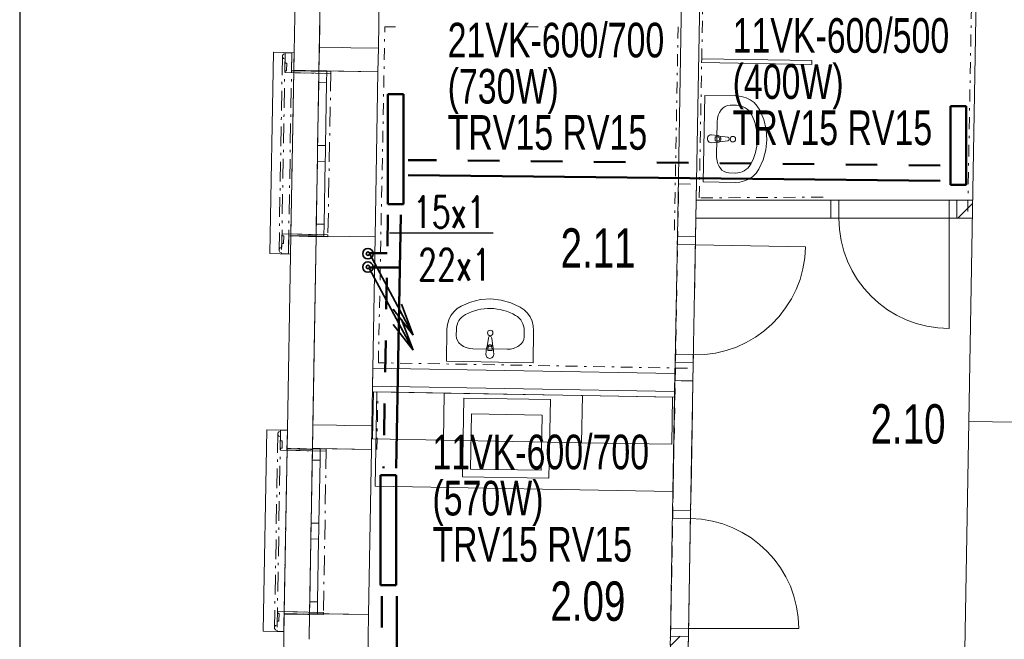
# Model space of a CAD drawing. Header units: millimetres. Extents: x 28262 to 240133, y -152087 to 56534.
# Tile 64 of 107: x 140325 to 146578, y -32393 to -28456. Entities that reach past the tile are written whole.
import ezdxf

# ---------------------------------------------------------------- set-up
doc = ezdxf.new("R2010")
doc.units = ezdxf.units.MM
doc.header["$MEASUREMENT"] = 0
for name, pattern in [('Čerchovaná M', [225, 125, -42.5, 15, -42.5]), ('Čerchovaná S', [175, 75, -42.5, 15, -42.5]), ('Čárkovaná M', [400, 200, -200]), ('Čárkovaná S', [125, 75, -50])]:
    doc.linetypes.add(name, pattern=pattern)
for name, color, linetype, lineweight in [('--písmo', 7, 'Continuous', 25), ('--TOPEN', 6, 'Continuous', 50), ('--TOPEN_POPIS', 7, 'Continuous', 25), ('--TOPEN_PR_OT', 6, 'Continuous', 50), ('--TOPEN_STUP', 5, 'Continuous', 35), ('--TOPEN_VR_OT', 5, 'Čárkovaná M', 50), ('Konstrukce - nosné', 7, 'Continuous', 9), ('Nové_3D prvky fasada nove', 7, 'Continuous', 9), ('Nové_Interiér - nábytek', 9, 'Continuous', 9), ('Nové_Konstrukce - nosné', 7, 'Continuous', 9), ('Nové_Kresby a obrázky', 9, 'Continuous', 9), ('Nové_Otvory – Dveře', 7, 'Continuous', 9), ('Nové_Otvory – Okna', 7, 'Continuous', 9), ('Nové_Výplně – Řezové', 7, 'Continuous', 9), ('Otvory – Dveře', 7, 'Continuous', 9)]:
    doc.layers.add(name, color=color, linetype=linetype, lineweight=lineweight)
doc.layers.add('NonPlottable_0', color=7, linetype='Continuous', lineweight=13, plot=False)
doc.styles.add('styl1', font='arial.ttf', dxfattribs={"width": 0.7, "height": 250})
doc.styles.add('styl5', font='arial.ttf', dxfattribs={"width": 0.7, "height": 220})
doc.styles.add('styl6', font='romans.shx', dxfattribs={"width": 0.7, "height": 200})

msp = doc.modelspace()

# ---------------------------------------------------------------- linework, layer by layer
at = {"layer": '--písmo'}
msp.add_line((140325.3, -15142.8), (140325.3, -44842.8), dxfattribs=at)
at = {"layer": '--TOPEN'}
for p, q in [((142662, -28928.8), (142662, -29628.8)), ((142762, -28928.8), (142662, -28928.8)), ((142762, -29628.8), (142762, -28928.8)), ((146236, -29004.4), (146236, -29504.4)), ((146336, -29004.4), (146236, -29004.4)), ((146336, -29504.4), (146336, -29004.4)), ((146336, -29504.4), (146236, -29504.4)), ((142762, -29628.8), (142662, -29628.8)), ((142616.1, -31349.7), (142616.1, -32049.7)), ((142716.1, -31349.7), (142616.1, -31349.7)), ((142716.1, -32049.7), (142716.1, -31349.7)), ((142716.1, -32049.7), (142616.1, -32049.7)), ((142720.9, -32119.4), (142720.9, -35169.6))]:
    msp.add_line(p, q, dxfattribs=at)
at = {"layer": '--TOPEN_POPIS'}
msp.add_line((143331.8, -29813), (142673.4, -29813), dxfattribs=at)
at = {"layer": '--TOPEN_PR_OT'}
for p, q in [((146171.1, -29478.8), (142791.2, -29444)), ((142744.9, -29695.3), (142716.6, -31304.8)), ((142549, -30029.9), (142739.1, -30029.9))]:
    msp.add_line(p, q, dxfattribs=at)
at = {"layer": '--TOPEN_STUP'}
for p, q in [((142546.3, -29941.7), (142824.8, -30459.7)), ((142546.3, -30038.6), (142824.8, -30556.6)), ((142824.8, -30459.7), (142697.8, -30295.5)), ((142824.8, -30459.7), (142750.4, -30263.8)), ((142824.8, -30556.6), (142750.4, -30360.8)), ((142824.8, -30556.6), (142697.8, -30392.5))]:
    msp.add_line(p, q, dxfattribs=at)
for centre, radius in [((142536.6, -29942.6), 33), ((142536.6, -29942.6), 11), ((142536.6, -30027.4), 33), ((142536.6, -30027.4), 11)]:
    msp.add_circle(centre, radius, dxfattribs=at)
at = {"layer": '--TOPEN_VR_OT'}
for p, q in [((146171.1, -29382.3), (142791.2, -29347.6)), ((142663.8, -29695.3), (142635.5, -31304.8)), ((142546.7, -29939.8), (142659.5, -29939.8)), ((142624, -32117.8), (142624, -35260.4))]:
    msp.add_line(p, q, dxfattribs=at)
at = {"layer": 'Konstrukce - nosné', "linetype": 'Continuous'}
for p, q in [((142272.9, -26061.5), (142228.1, -28630.3)), ((142603.1, -28636.8), (142640.8, -26475.7)), ((146424.5, -26859), (146352.2, -31008.2)), ((142228.1, -28630.3), (142378.1, -28632.9)), ((142378.1, -28632.9), (142428.1, -28633.8)), ((142428.1, -28633.8), (142603.1, -28636.8)), ((142207.2, -29830.1), (142186.3, -31029.9)), ((142207.2, -29830.1), (142257.2, -29831)), ((142257.2, -29831), (142582.2, -29836.6)), ((142561.3, -31036.4), (142582.2, -29836.6)), ((146352.2, -31008.2), (146652.1, -31013.4)), ((142186.3, -31029.9), (142336.3, -31032.5)), ((142336.3, -31032.5), (142386.3, -31033.4)), ((142386.3, -31033.4), (142561.3, -31036.4)), ((142165.4, -32229.7), (142162.5, -32393.1)), ((142486.1, -35345.7), (142540.3, -32236.3))]:
    msp.add_line(p, q, dxfattribs=at)
at = {"layer": 'NonPlottable_0'}
for p, q in [((142113.2, -26045.5), (142065.6, -28777.5)), ((142225.5, -28780.2), (142272.9, -26061.6)), ((144557, -26689.1), (144501.6, -29834.1)), ((144616.6, -29836.1), (144671.9, -26691.1)), ((141993.9, -28683.8), (141993.7, -28694.6)), ((141993.7, -28694.6), (141999.9, -28703.4)), ((142000.4, -28675.1), (141993.9, -28683.8)), ((142010.7, -28672), (142000.4, -28675.1)), ((142010.8, -28665.5), (142010.7, -28672)), ((142053.9, -28666.2), (142010.8, -28665.5)), ((142051.9, -28780.5), (142053.9, -28666.2)), ((141999.9, -28703.4), (142010.1, -28706.9)), ((142010.1, -28706.9), (142009.6, -28731.9)), ((142009.6, -28731.9), (142021, -28732.1)), ((142021, -28732.1), (142020.2, -28779.9)), ((144656.1, -28703.6), (144655.7, -28728.6)), ((144655.7, -28728.6), (145355.6, -28740.9)), ((145356, -28715.9), (144656.1, -28703.6)), ((145355.6, -28740.9), (145356, -28715.9)), ((142011, -28779.8), (142010.7, -28792.5)), ((142010.7, -28792.5), (142300.9, -28797.6)), ((142020.2, -28779.9), (142011, -28779.8)), ((142301.1, -28784.9), (142051.9, -28780.5)), ((142065.6, -28777.5), (142215.5, -28780.1)), ((142215.5, -28780.1), (142225.5, -28780.2)), ((142300.9, -28797.6), (142301.1, -28784.9)), ((144620.7, -29603), (144618.6, -29718)), ((145476.8, -29603), (144620.7, -29603)), ((145476.8, -29718), (145476.8, -29603)), ((146376.5, -29603), (146276.8, -29603)), ((146276.8, -29603), (146276.8, -29718)), ((146376.5, -29718), (146376.5, -29603)), ((144618.6, -29718), (145476.8, -29718)), ((146276.8, -29718), (146376.5, -29718)), ((141992.7, -29816.9), (141992.5, -29829.6)), ((142282.8, -29822), (141992.7, -29816.9)), ((142282.6, -29834.7), (142282.8, -29822)), ((141989.5, -29877.4), (141989, -29902.3)), ((142000.8, -29877.6), (141989.5, -29877.4)), ((141992.5, -29829.6), (142001.7, -29829.8)), ((142001.7, -29829.8), (142000.8, -29877.6)), ((142047.3, -29827.3), (142023.6, -31183.6)), ((142031.4, -29944.6), (142033.4, -29830.3)), ((142033.4, -29830.3), (142282.6, -29834.7)), ((142197.2, -29829.9), (142047.3, -29827.3)), ((142183.6, -31186.4), (142207.2, -29830.1)), ((142207.2, -29830.1), (142197.2, -29829.9)), ((144501.6, -29834.1), (144616.6, -29836.1)), ((141972.2, -29914.1), (141972, -29924.9)), ((141972, -29924.9), (141978.2, -29933.8)), ((141978.7, -29905.5), (141972.2, -29914.1)), ((141978.2, -29933.8), (141988.4, -29937.3)), ((141989, -29902.3), (141978.7, -29905.5)), ((141988.4, -29937.3), (141988.3, -29943.8)), ((141988.3, -29943.8), (142031.4, -29944.6)), ((144487.5, -30634), (144483.1, -30883.2)), ((144602.5, -30636), (144487.5, -30634)), ((142567.6, -30670.2), (142565.6, -30785.2)), ((144486.3, -30704), (142567.6, -30670.2)), ((144598.1, -30885.2), (144602.5, -30636)), ((144484.2, -30818.9), (144486.3, -30704)), ((142565.6, -30785.2), (144484.2, -30818.9)), ((141981.7, -31071.6), (141971.4, -31074.8)), ((141981.8, -31065.1), (141981.7, -31071.6)), ((142024.9, -31065.8), (141981.8, -31065.1)), ((142022.9, -31180.1), (142024.9, -31065.8)), ((141964.9, -31083.4), (141964.7, -31094.2)), ((141964.7, -31094.2), (141970.9, -31103)), ((141971.4, -31074.8), (141964.9, -31083.4)), ((141970.9, -31103), (141981.1, -31106.5)), ((141981.1, -31106.5), (141980.6, -31131.5)), ((141980.6, -31131.5), (141992, -31131.7)), ((141992, -31131.7), (141991.2, -31179.5)), ((141981.9, -31179.4), (141981.7, -31192.1)), ((141981.7, -31192.1), (142271.9, -31197.2)), ((141991.2, -31179.5), (141981.9, -31179.4)), ((142272.1, -31184.5), (142022.9, -31180.1)), ((142023.6, -31183.6), (142173.6, -31186.2)), ((142173.6, -31186.2), (142183.6, -31186.4)), ((142271.9, -31197.2), (142272.1, -31184.5)), ((144472.5, -31483.1), (144470.9, -31573.3)), ((144585.9, -31575.4), (144587.5, -31485.1)), ((144470.9, -31573.3), (144585.9, -31575.4)), ((141963.7, -32216.5), (141963.5, -32229.2)), ((141963.5, -32229.2), (141972.7, -32229.4)), ((142253.8, -32221.6), (141963.7, -32216.5)), ((141972.7, -32229.4), (141971.8, -32277.2)), ((142002.4, -32344.2), (142004.4, -32229.9)), ((142004.4, -32229.9), (142253.6, -32234.3)), ((142253.6, -32234.3), (142253.8, -32221.6)), ((141943.2, -32313.7), (141943, -32324.5)), ((141949.7, -32305.1), (141943.2, -32313.7)), ((141960, -32302), (141949.7, -32305.1)), ((141960.5, -32277), (141960, -32302)), ((141971.8, -32277.2), (141960.5, -32277)), ((141943, -32324.5), (141949.2, -32333.4)), ((141949.2, -32333.4), (141959.4, -32336.9)), ((141959.4, -32336.9), (141959.3, -32343.4)), ((141959.3, -32343.4), (142002.4, -32344.2)), ((144456.9, -32373.2), (144455.9, -32429.3)), ((144571.8, -32375.2), (144456.9, -32373.2)), ((144570.9, -32431.3), (144571.8, -32375.2))]:
    msp.add_line(p, q, dxfattribs=at)
at = {"layer": 'Nové_3D prvky fasada nove', "linetype": 'Continuous'}
for p, q in [((141936.8, -28663.1), (141913.9, -29942.5)), ((141936.8, -28663.1), (142067.6, -28665.5)), ((141993.9, -28683.8), (141993.7, -28694.6)), ((141993.7, -28694.6), (141999.9, -28703.4)), ((142000.4, -28675.1), (141993.9, -28683.8)), ((142010.7, -28672), (142000.4, -28675.1)), ((142010.8, -28665.5), (142010.7, -28672)), ((142010.8, -28665.5), (142053.9, -28666.2)), ((142067.6, -28665.5), (142044.7, -29944.8)), ((142053.9, -28666.2), (142051.9, -28780.5)), ((141999.9, -28703.4), (142010.1, -28706.9)), ((142010.1, -28706.9), (142009.6, -28731.9)), ((142009.6, -28731.9), (142021, -28732.1)), ((142021, -28732.1), (142020.2, -28779.9)), ((142011, -28779.8), (142010.7, -28792.5)), ((142010.7, -28792.5), (142300.9, -28797.6)), ((142011, -28779.8), (142020.2, -28779.9)), ((142051.9, -28780.5), (142301.1, -28784.9)), ((142301.1, -28784.9), (142300.9, -28797.6)), ((141992.7, -29816.9), (141992.5, -29829.6)), ((141992.7, -29816.9), (142282.8, -29822)), ((142282.8, -29822), (142282.6, -29834.7)), ((141989.5, -29877.4), (141989, -29902.3)), ((141989.5, -29877.4), (142000.8, -29877.6)), ((141992.5, -29829.6), (142001.7, -29829.8)), ((142001.7, -29829.8), (142000.8, -29877.6)), ((142033.4, -29830.3), (142031.4, -29944.6)), ((142033.4, -29830.3), (142282.6, -29834.7)), ((141913.9, -29942.5), (142044.7, -29944.8)), ((141972.2, -29914.1), (141972, -29924.9)), ((141972, -29924.9), (141978.2, -29933.8)), ((141978.7, -29905.5), (141972.2, -29914.1)), ((141978.2, -29933.8), (141988.4, -29937.3)), ((141989, -29902.3), (141978.7, -29905.5)), ((141988.4, -29937.3), (141988.3, -29943.8)), ((141988.3, -29943.8), (142031.4, -29944.6)), ((141894.6, -31062.5), (141871.6, -32341.8)), ((141894.6, -31062.5), (142025.4, -31064.9)), ((141981.7, -31071.6), (141971.4, -31074.8)), ((141981.8, -31065.1), (141981.7, -31071.6)), ((141981.8, -31065.1), (142024.9, -31065.8)), ((142025.4, -31064.9), (142002.5, -32344.2)), ((142024.9, -31065.8), (142022.9, -31180.1)), ((141964.9, -31083.4), (141964.7, -31094.2)), ((141964.7, -31094.2), (141970.9, -31103)), ((141971.4, -31074.8), (141964.9, -31083.4)), ((141970.9, -31103), (141981.1, -31106.5)), ((141981.1, -31106.5), (141980.6, -31131.5)), ((141980.6, -31131.5), (141992, -31131.7)), ((141992, -31131.7), (141991.2, -31179.5)), ((141981.9, -31179.4), (141981.7, -31192.1)), ((141981.7, -31192.1), (142271.9, -31197.2)), ((141981.9, -31179.4), (141991.2, -31179.5)), ((142022.9, -31180.1), (142272.1, -31184.5)), ((142272.1, -31184.5), (142271.9, -31197.2)), ((141963.7, -32216.5), (141963.5, -32229.2)), ((141963.5, -32229.2), (141972.7, -32229.4)), ((141963.7, -32216.5), (142253.8, -32221.6)), ((141972.7, -32229.4), (141971.8, -32277.2)), ((142004.4, -32229.9), (142002.4, -32344.2)), ((142004.4, -32229.9), (142253.6, -32234.3)), ((142253.8, -32221.6), (142253.6, -32234.3)), ((141943.2, -32313.7), (141943, -32324.5)), ((141949.7, -32305.1), (141943.2, -32313.7)), ((141960, -32302), (141949.7, -32305.1)), ((141960.5, -32277), (141960, -32302)), ((141960.5, -32277), (141971.8, -32277.2)), ((141871.6, -32341.8), (142002.5, -32344.2)), ((141943, -32324.5), (141949.2, -32333.4)), ((141949.2, -32333.4), (141959.4, -32336.9)), ((141959.4, -32336.9), (141959.3, -32343.4)), ((141959.3, -32343.4), (142002.4, -32344.2))]:
    msp.add_line(p, q, dxfattribs=at)
at = {"layer": 'Nové_3D prvky fasada nove', "linetype": 'Čerchovaná M'}
for p, q in [((141993.9, -28683.8), (141972, -29924.9)), ((142010.8, -28665.5), (141988.3, -29943.8)), ((141993.9, -28683.8), (141993.7, -28694.6)), ((141993.7, -28694.6), (141999.9, -28703.4)), ((142000.4, -28675.1), (141993.9, -28683.8)), ((142000.4, -28675.1), (141993.9, -28683.8)), ((142010.7, -28672), (142000.4, -28675.1)), ((142010.7, -28672), (142000.4, -28675.1)), ((142010.8, -28665.5), (142010.7, -28672)), ((142053.9, -28666.2), (142010.8, -28665.5)), ((142053.9, -28666.2), (142010.8, -28665.5)), ((142053.9, -28666.2), (142031.4, -29944.6)), ((142051.9, -28780.5), (142053.9, -28666.2)), ((141999.9, -28703.4), (142010.1, -28706.9)), ((142010.1, -28706.9), (142009.6, -28731.9)), ((142009.6, -28731.9), (142021, -28732.1)), ((142021, -28732.1), (142020.2, -28779.9)), ((142011, -28779.8), (142010.7, -28792.5)), ((142010.7, -28792.5), (142300.9, -28797.6)), ((142020.2, -28779.9), (142011, -28779.8)), ((142301.1, -28784.9), (142051.9, -28780.5)), ((142301.1, -28784.9), (142051.9, -28780.5)), ((142301.1, -28784.9), (142282.6, -29834.7)), ((142300.9, -28797.6), (142301.1, -28784.9)), ((141992.5, -29829.6), (141992.7, -29816.9)), ((141992.7, -29816.9), (142282.8, -29822)), ((142282.8, -29822), (142282.6, -29834.7)), ((141989, -29902.3), (141989.5, -29877.4)), ((141989.5, -29877.4), (142000.8, -29877.6)), ((142001.7, -29829.8), (141992.5, -29829.6)), ((142000.8, -29877.6), (142001.7, -29829.8)), ((142033.4, -29830.3), (142031.4, -29944.6)), ((142282.6, -29834.7), (142033.4, -29830.3)), ((142282.6, -29834.7), (142033.4, -29830.3)), ((141972, -29924.9), (141972.2, -29914.1)), ((141978.2, -29933.8), (141972, -29924.9)), ((141978.2, -29933.8), (141972, -29924.9)), ((141972.2, -29914.1), (141978.7, -29905.5)), ((141988.4, -29937.3), (141978.2, -29933.8)), ((141988.4, -29937.3), (141978.2, -29933.8)), ((141978.7, -29905.5), (141989, -29902.3)), ((141988.3, -29943.8), (141988.4, -29937.3)), ((142031.4, -29944.6), (141988.3, -29943.8)), ((142031.4, -29944.6), (141988.3, -29943.8)), ((141981.8, -31065.1), (141959.3, -32343.4)), ((141981.7, -31071.6), (141971.4, -31074.8)), ((141981.7, -31071.6), (141971.4, -31074.8)), ((141981.8, -31065.1), (141981.7, -31071.6)), ((142024.9, -31065.8), (141981.8, -31065.1)), ((142024.9, -31065.8), (141981.8, -31065.1)), ((142024.9, -31065.8), (142002.4, -32344.2)), ((142022.9, -31180.1), (142024.9, -31065.8)), ((141964.9, -31083.4), (141943, -32324.5)), ((141964.9, -31083.4), (141964.7, -31094.2)), ((141964.7, -31094.2), (141970.9, -31103)), ((141971.4, -31074.8), (141964.9, -31083.4)), ((141971.4, -31074.8), (141964.9, -31083.4)), ((141970.9, -31103), (141981.1, -31106.5)), ((141981.1, -31106.5), (141980.6, -31131.5)), ((141980.6, -31131.5), (141992, -31131.7)), ((141992, -31131.7), (141991.2, -31179.5)), ((141981.9, -31179.4), (141981.7, -31192.1)), ((141981.7, -31192.1), (142271.9, -31197.2)), ((141991.2, -31179.5), (141981.9, -31179.4)), ((142272.1, -31184.5), (142022.9, -31180.1)), ((142272.1, -31184.5), (142022.9, -31180.1)), ((142272.1, -31184.5), (142253.6, -32234.3)), ((142271.9, -31197.2), (142272.1, -31184.5)), ((141963.5, -32229.2), (141963.7, -32216.5)), ((141972.7, -32229.4), (141963.5, -32229.2)), ((141963.7, -32216.5), (142253.8, -32221.6)), ((141971.8, -32277.2), (141972.7, -32229.4)), ((142004.4, -32229.9), (142002.4, -32344.2)), ((142253.6, -32234.3), (142004.4, -32229.9)), ((142253.6, -32234.3), (142004.4, -32229.9)), ((142253.8, -32221.6), (142253.6, -32234.3)), ((141943, -32324.5), (141943.2, -32313.7)), ((141943.2, -32313.7), (141949.7, -32305.1)), ((141949.7, -32305.1), (141960, -32302)), ((141960, -32302), (141960.5, -32277)), ((141960.5, -32277), (141971.8, -32277.2)), ((141949.2, -32333.4), (141943, -32324.5)), ((141949.2, -32333.4), (141943, -32324.5)), ((141959.4, -32336.9), (141949.2, -32333.4)), ((141959.4, -32336.9), (141949.2, -32333.4)), ((141959.3, -32343.4), (141959.4, -32336.9)), ((142002.4, -32344.2), (141959.3, -32343.4)), ((142002.4, -32344.2), (141959.3, -32343.4))]:
    msp.add_line(p, q, dxfattribs=at)
at = {"layer": 'Nové_3D prvky fasada nove', "linetype": 'Čerchovaná S'}
for p, q in [((142067.5, -28665.5), (142044.6, -29944.8)), ((142025.3, -31064.9), (142002.4, -32344.2))]:
    msp.add_line(p, q, dxfattribs=at)
at = {"layer": 'Nové_Interiér - nábytek', "linetype": 'Continuous'}
for p, q in [((144655.7, -28728.6), (144656.1, -28703.6)), ((145355.6, -28740.9), (144655.7, -28728.6)), ((144656.1, -28703.6), (145356, -28715.9)), ((145356, -28715.9), (145355.6, -28740.9)), ((144665.3, -29486.6), (144675, -28936.7)), ((144675, -28936.7), (144878.6, -28940.2)), ((144878.6, -28940.2), (144908.5, -28943.4)), ((144908.5, -28943.4), (144937.4, -28951.8)), ((144836.8, -28999.3), (144877.5, -29000)), ((144937.4, -28951.8), (144964.3, -28965.1)), ((144964.3, -28965.1), (144988.4, -28983)), ((144988.4, -28983), (145008.8, -29004.7)), ((145008.8, -29004.7), (145025, -29029.8)), ((145025, -29029.8), (145050.6, -29090)), ((144750.3, -29322), (144754.1, -29104.1)), ((145050.6, -29090), (145065.8, -29153.5)), ((144717.6, -29187.4), (144759.5, -29192.2)), ((144769, -29195.6), (144821.8, -29203.2)), ((145065.8, -29153.5), (145070.1, -29218.7)), ((144758.8, -29234.2), (144716.8, -29237.4)), ((144742.4, -29199.3), (144741.9, -29226.5)), ((144741.9, -29226.5), (144756.7, -29226.7)), ((144757.2, -29199.5), (144742.4, -29199.3)), ((144821.4, -29225.4), (144768.4, -29231.1)), ((145070.1, -29218.7), (145063.5, -29283.6)), ((145063.5, -29283.6), (145046.1, -29346.6)), ((145046.1, -29346.6), (145018.4, -29405.8)), ((144829.2, -29429.7), (144870, -29430.4)), ((145001.3, -29430.3), (144980.1, -29451.3)), ((145018.4, -29405.8), (145001.3, -29430.3)), ((144868.9, -29490.2), (144665.3, -29486.6)), ((144898.9, -29488), (144868.9, -29490.2)), ((144928.1, -29480.7), (144898.9, -29488)), ((144955.4, -29468.3), (144928.1, -29480.7)), ((144980.1, -29451.3), (144955.4, -29468.3)), ((143128, -30275.4), (143188.2, -30249.9)), ((143188.2, -30249.9), (143251.7, -30234.7)), ((143251.7, -30234.7), (143316.9, -30230.4)), ((143316.9, -30230.4), (143381.8, -30237)), ((143381.8, -30237), (143444.8, -30254.4)), ((143444.8, -30254.4), (143504.1, -30282)), ((143063.3, -30336.2), (143081.2, -30312.1)), ((143081.2, -30312.1), (143103, -30291.6)), ((143103, -30291.6), (143128, -30275.4)), ((143504.1, -30282), (143528.5, -30299.1)), ((143528.5, -30299.1), (143549.5, -30320.3)), ((143549.5, -30320.3), (143566.5, -30345)), ((143041.6, -30391.9), (143050, -30363.1)), ((143050, -30363.1), (143063.3, -30336.2)), ((143566.5, -30345), (143578.9, -30372.4)), ((143578.9, -30372.4), (143586.2, -30401.5)), ((143034.9, -30625.5), (143038.5, -30421.9)), ((143038.5, -30421.9), (143041.6, -30391.9)), ((143097.5, -30463.6), (143098.2, -30422.9)), ((143527.9, -30471.2), (143528.6, -30430.5)), ((143588.4, -30431.6), (143584.8, -30635.2)), ((143586.2, -30401.5), (143588.4, -30431.6)), ((143293.8, -30531.5), (143301.4, -30478.7)), ((143323.6, -30479.1), (143329.3, -30532.1)), ((143420.2, -30550.2), (143202.4, -30546.3)), ((143285.7, -30582.8), (143290.4, -30540.9)), ((143297.8, -30543.2), (143297.5, -30558.1)), ((143297.5, -30558.1), (143324.7, -30558.6)), ((143324.7, -30558.6), (143325, -30543.7)), ((143332.4, -30541.7), (143335.7, -30583.7)), ((143584.8, -30635.2), (143034.9, -30625.5)), ((142565.7, -31120.2), (142571, -30820.3)), ((142571, -30820.3), (143021, -30828.2)), ((142582.7, -31420.6), (142593.3, -30820.6)), ((142593.3, -30820.6), (144483.6, -30853.9)), ((143015.7, -31128.1), (143021, -30828.2)), ((143021, -30828.2), (143015.7, -31128.1)), ((143021, -30828.2), (143899, -30843.6)), ((143136.4, -31360.3), (143145.2, -30860.4)), ((143145.2, -30860.4), (143695.1, -30870.1)), ((143695.1, -30870.1), (143686.3, -31370)), ((143893.7, -31143.6), (143899, -30843.6)), ((143899, -30843.6), (143893.7, -31143.6)), ((143899, -30843.6), (144471.5, -30853.7)), ((144471.5, -30853.7), (144466.2, -31153.7)), ((144483.6, -30853.9), (144473.1, -31453.8)), ((143187.3, -31311.2), (143193.5, -30961.2)), ((143193.5, -30961.2), (143643.4, -30969.2)), ((143643.4, -30969.2), (143637.2, -31319.1)), ((143015.7, -31128.1), (142565.7, -31120.2)), ((143893.7, -31143.6), (143015.7, -31128.1)), ((144466.2, -31153.7), (143893.7, -31143.6)), ((143637.2, -31319.1), (143187.3, -31311.2)), ((143686.3, -31370), (143136.4, -31360.3)), ((144473.1, -31453.8), (142582.7, -31420.6))]:
    msp.add_line(p, q, dxfattribs=at)
for centre in [(144854.2, -29214.9), (143313.1, -30446.2)]:
    msp.add_circle(centre, 17.5, dxfattribs=at)
for centre, radius, start, end in [((144717.2, -29212.4), 25, 88.99119, 268.99119), ((144757.3, -29213.1), 21.1, 56.22017, 83.82159), ((144757.3, -29213.1), 21.1, 301.76222, 56.22017), ((144757, -29213.1), 13.6, 268.99119, 88.99119), ((144757.3, -29213.1), 21.1, 274.1608, 301.76222), ((144820.2, -29214.3), 11.2, 276.13012, 81.85227), ((143312.5, -30480.3), 11.2, 6.13012, 171.85227), ((143311.4, -30543.2), 21.1, 146.22017, 173.82159), ((143311.4, -30543.2), 21.1, 31.76222, 146.22017), ((143311.4, -30543.5), 13.6, 358.99119, 178.99119), ((143311.4, -30543.2), 21.1, 4.1608, 31.76222), ((143310.7, -30583.3), 25, 178.99119, 358.99119)]:
    msp.add_arc(centre, radius, start, end, dxfattribs=at)
for centre, major_axis, ratio, start_param, end_param in [((144835, -29105.7), (1.9, 106.4), 0.759899, 0, 1.570796), ((144875.7, -29106.3), (-107.7, 1.9), 0.986413, 3.638567, 4.712389), ((144670.2, -29211.6), (-339.3, 6), 0.986413, 2.644618, 3.638567), ((144831.1, -29323.3), (1.9, 106.4), 0.759899, 1.570796, 3.141593), ((144871.8, -29324.1), (-107.7, 1.9), 0.986413, 1.570796, 2.644618), ((143309.8, -30630.3), (6, 339.3), 0.986413, 5.78621, 6.78016), ((143204.5, -30424.8), (1.9, 107.7), 0.986413, 0.496975, 1.570796), ((143422.3, -30428.6), (1.9, 107.7), 0.986413, 4.712389, 5.78621), ((143203.9, -30465.5), (-106.4, 1.9), 0.759899, 0, 1.570796), ((143421.5, -30469.3), (-106.4, 1.9), 0.759899, 1.570796, 3.141593)]:
    msp.add_ellipse(centre, major_axis=major_axis, ratio=ratio, start_param=start_param, end_param=end_param, dxfattribs=at)
at = {"layer": 'Nové_Konstrukce - nosné', "linetype": 'Continuous'}
for p, q in [((142116, -25884.9), (142065.6, -28777.5)), ((142225.5, -28780.2), (142272.9, -26061.6)), ((144557, -26689.1), (144501.6, -29834.1)), ((144620.7, -29603), (144671.9, -26691.1)), ((142228.1, -28630.3), (142225.5, -28780.2)), ((142600.5, -28786.8), (142603.1, -28636.8)), ((142215.5, -28780.1), (142065.6, -28777.5)), ((142215.5, -28780.1), (142225.5, -28780.2)), ((142600.5, -28786.8), (142225.5, -28780.2)), ((145476.8, -29603), (144620.7, -29603)), ((145476.8, -29603), (145464.8, -29603)), ((145476.8, -29718), (145476.8, -29603)), ((146276.8, -29603), (146288.8, -29603)), ((146276.8, -29718), (146276.8, -29603)), ((146376.5, -29603), (146276.8, -29603)), ((144616.6, -29836.1), (144618.6, -29718)), ((144618.6, -29718), (145476.8, -29718)), ((145476.8, -29718), (145464.8, -29718)), ((146276.8, -29718), (146288.8, -29718)), ((146276.8, -29718), (146376.5, -29718)), ((144501.6, -29834.1), (144501.8, -29822.1)), ((142047.3, -29827.3), (142023.6, -31183.6)), ((142197.2, -29829.9), (142047.3, -29827.3)), ((142183.6, -31186.4), (142207.2, -29830.1)), ((142197.2, -29829.9), (142207.2, -29830.1)), ((144501.6, -29834.1), (144616.6, -29836.1)), ((144616.6, -29836.1), (144616.8, -29824.1)), ((144487.5, -30634), (144486.3, -30704)), ((144487.5, -30634), (144487.3, -30646)), ((144487.5, -30634), (144602.5, -30636)), ((144486.3, -30704), (142567.6, -30670.2)), ((144598.1, -30885.2), (144602.5, -30636)), ((144602.5, -30636), (144602.3, -30648)), ((142565.6, -30785.2), (144484.2, -30818.9)), ((144484.2, -30818.9), (144483.1, -30883.2)), ((142186.3, -31029.9), (142183.7, -31179.9)), ((142558.6, -31186.4), (142561.3, -31036.4)), ((142173.6, -31186.2), (142023.6, -31183.6)), ((142173.6, -31186.2), (142183.6, -31186.4)), ((142558.6, -31186.4), (142183.7, -31179.9)), ((144472.5, -31483.1), (144470.9, -31573.3)), ((144585.9, -31575.4), (144587.5, -31485.1)), ((144470.9, -31573.3), (144471.2, -31561.4)), ((144585.9, -31575.4), (144470.9, -31573.3)), ((144585.9, -31575.4), (144586.1, -31563.4)), ((142005.3, -32233.5), (141944.5, -35720.8)), ((142155.3, -32236.1), (142005.3, -32233.5)), ((142155.3, -32236.1), (142165.3, -32236.3)), ((142162.5, -32393.1), (142165.3, -32236.3)), ((142165.4, -32229.7), (142540.3, -32236.3)), ((144456.9, -32373.2), (144455.9, -32429.3)), ((144456.9, -32373.2), (144456.7, -32385.2)), ((144571.8, -32375.2), (144456.9, -32373.2)), ((144570.9, -32431.3), (144571.8, -32375.2)), ((144571.8, -32375.2), (144571.6, -32387.2))]:
    msp.add_line(p, q, dxfattribs=at)
at = {"layer": 'Nové_Kresby a obrázky', "linetype": 'Čerchovaná S'}
for p, q in [((144640.7, -29588.2), (144671.6, -27835)), ((146345.4, -29675.4), (146377.9, -27843.5)), ((142603.3, -30635.8), (142644.3, -28502.1)), ((142644.2, -28502.1), (142712.5, -28502.1)), ((143541.9, -28502.1), (143722.8, -28502.1)), ((144505.8, -28501), (144483, -29794.1)), ((145426.5, -29583.1), (144640.7, -29588.2)), ((144566.9, -30670.4), (142603.3, -30635.8)), ((142593.6, -31187), (142599.4, -30855.8))]:
    msp.add_line(p, q, dxfattribs=at)
at = {"layer": 'Nové_Kresby a obrázky', "linetype": 'Čárkovaná S'}
for p, q in [((144487.6, -30749), (144509.9, -29498.9)), ((144509.9, -29498.9), (144622.5, -29500.9)), ((144622.5, -29500.9), (144600.3, -30751)), ((144456.5, -32498.9), (144487.6, -30749)), ((144600.3, -30751), (144487.6, -30749)), ((144487.6, -30749), (144600.3, -30751)), ((144600.3, -30751), (144569.1, -32500.9))]:
    msp.add_line(p, q, dxfattribs=at)
at = {"layer": 'Nové_Otvory – Dveře', "linetype": 'Continuous'}
for p, q in [((145476.8, -29603), (145464.8, -29603)), ((145476.8, -29603), (145464.8, -29603)), ((145476.8, -29603), (146276.8, -29603)), ((145476.8, -29603), (145526.8, -29603)), ((145476.8, -29718), (145476.8, -29603)), ((145476.8, -29718), (145476.8, -29603)), ((145476.8, -29718), (145476.8, -29603)), ((145526.8, -29603), (145526.8, -29718)), ((146226.8, -29718), (146226.8, -29603)), ((146226.8, -29603), (146276.8, -29603)), ((146276.8, -29603), (146276.8, -29718)), ((146276.8, -29718), (146276.8, -29603)), ((146276.8, -29718), (146276.8, -29603)), ((146276.8, -29603), (146288.8, -29603)), ((146276.8, -29603), (146288.8, -29603)), ((145476.8, -29718), (145464.8, -29718)), ((145476.8, -29718), (145464.8, -29718)), ((145476.8, -29718), (146276.8, -29718)), ((145526.8, -29718), (145476.8, -29718)), ((146276.8, -29718), (146226.8, -29718)), ((146226.8, -29718), (146226.8, -30418)), ((146276.8, -29718), (146288.8, -29718)), ((146276.8, -29718), (146288.8, -29718)), ((144501.6, -29834.1), (144501.8, -29822.1)), ((144501.6, -29834.1), (144501.8, -29822.1)), ((144487.5, -30634), (144501.6, -29834.1)), ((144500.7, -29884.1), (144501.6, -29834.1)), ((144615.7, -29886.1), (144500.7, -29884.1)), ((144501.6, -29834.1), (144616.6, -29836.1)), ((144501.6, -29834.1), (144616.6, -29836.1)), ((144501.6, -29834.1), (144616.6, -29836.1)), ((144602.5, -30636), (144616.6, -29836.1)), ((144616.6, -29836.1), (144615.7, -29886.1)), ((144616.6, -29836.1), (144616.8, -29824.1)), ((144616.6, -29836.1), (144616.8, -29824.1)), ((144615.7, -29886.1), (145315.6, -29898.4)), ((144487.5, -30634), (144487.3, -30646)), ((144487.5, -30634), (144487.3, -30646)), ((144487.5, -30634), (144488.4, -30584)), ((144602.5, -30636), (144487.5, -30634)), ((144487.5, -30634), (144602.5, -30636)), ((144487.5, -30634), (144602.5, -30636)), ((144488.4, -30584), (144603.4, -30586)), ((144603.4, -30586), (144602.5, -30636)), ((144602.5, -30636), (144602.3, -30648)), ((144602.5, -30636), (144602.3, -30648)), ((144470.9, -31573.3), (144456.9, -32373.2)), ((144470.9, -31573.3), (144470.1, -31623.3)), ((144470.9, -31573.3), (144471.2, -31561.4)), ((144470.9, -31573.3), (144471.2, -31561.4)), ((144585.9, -31575.4), (144470.9, -31573.3)), ((144585.9, -31575.4), (144470.9, -31573.3)), ((144585.9, -31575.4), (144470.9, -31573.3)), ((144585.9, -31575.4), (144586.1, -31563.4)), ((144585.9, -31575.4), (144586.1, -31563.4)), ((144470.1, -31623.3), (144585, -31625.4)), ((144585.9, -31575.4), (144571.8, -32375.2)), ((144585, -31625.4), (144585.9, -31575.4)), ((144457.7, -32323.2), (144456.9, -32373.2)), ((144572.7, -32325.3), (144457.7, -32323.2)), ((144456.9, -32373.2), (144456.7, -32385.2)), ((144456.9, -32373.2), (144456.7, -32385.2)), ((144456.9, -32373.2), (144571.8, -32375.2)), ((144571.8, -32375.2), (144456.9, -32373.2)), ((144571.8, -32375.2), (144456.9, -32373.2)), ((144571.8, -32375.2), (144571.6, -32387.2)), ((144571.8, -32375.2), (144571.6, -32387.2)), ((144571.8, -32375.2), (144572.7, -32325.3)), ((144572.7, -32325.3), (145272.7, -32325.3))]:
    msp.add_line(p, q, dxfattribs=at)
for centre, start, end in [((146226.8, -29718), 180, 270), ((144615.7, -29886.1), 268.99119, 358.99119), ((144572.7, -32325.3), 0, 88.99119)]:
    msp.add_arc(centre, 700, start, end, dxfattribs=at)
at = {"layer": 'Nové_Otvory – Okna', "linetype": 'Continuous'}
for p, q in [((142047.3, -29827.3), (142065.6, -28777.5)), ((142215.5, -28780.1), (142065.6, -28777.5)), ((142207.2, -29830.1), (142225.5, -28780.2)), ((142207.2, -29830.1), (142225.5, -28780.2)), ((142215.5, -28780.1), (142225.5, -28780.2)), ((142225.5, -28780.2), (142224.2, -28855.2)), ((142225.5, -28780.2), (142275.5, -28781.1)), ((142225.5, -28780.2), (142275.5, -28781.1)), ((142274.2, -28856.1), (142275.5, -28781.1)), ((142275.5, -28781.1), (142600.5, -28786.8)), ((142582.2, -29836.6), (142600.5, -28786.8)), ((142224.2, -28855.2), (142217.2, -29255.2)), ((142224.2, -28855.2), (142274.2, -28856.1)), ((142267.2, -29256), (142274.2, -28856.1)), ((142217.2, -29255.2), (142216.4, -29305.2)), ((142267.2, -29256), (142217.2, -29255.2)), ((142266.4, -29306), (142267.2, -29256)), ((142216.4, -29305.2), (142215.5, -29355.2)), ((142265.5, -29356), (142266.4, -29306)), ((142215.5, -29355.2), (142208.5, -29755.1)), ((142215.5, -29355.2), (142265.5, -29356)), ((142258.5, -29756), (142265.5, -29356)), ((142208.5, -29755.1), (142207.2, -29830.1)), ((142258.5, -29756), (142208.5, -29755.1)), ((142257.2, -29831), (142258.5, -29756)), ((142197.2, -29829.9), (142047.3, -29827.3)), ((142197.2, -29829.9), (142207.2, -29830.1)), ((142207.2, -29830.1), (142257.2, -29831)), ((142207.2, -29830.1), (142257.2, -29831)), ((142257.2, -29831), (142582.2, -29836.6)), ((144483.1, -30883.2), (144472.5, -31483.1)), ((144598.1, -30885.2), (144587.5, -31485.1)), ((144597.2, -30935.2), (144598.1, -30885.2)), ((144588.4, -31435.1), (144597.2, -30935.2)), ((142005.3, -32233.5), (142023.6, -31183.6)), ((142173.6, -31186.2), (142023.6, -31183.6)), ((142165.3, -32236.3), (142183.6, -31186.4)), ((142165.4, -32229.7), (142183.7, -31179.9)), ((142173.6, -31186.2), (142183.6, -31186.4)), ((142183.7, -31179.9), (142182.4, -31254.9)), ((142183.7, -31179.9), (142233.7, -31180.8)), ((142183.7, -31179.9), (142233.7, -31180.8)), ((142232.4, -31255.7), (142233.7, -31180.8)), ((142233.7, -31180.8), (142558.6, -31186.4)), ((142540.3, -32236.3), (142558.6, -31186.4)), ((142182.4, -31254.9), (142175.4, -31654.8)), ((142182.4, -31254.9), (142232.4, -31255.7)), ((142225.4, -31655.7), (142232.4, -31255.7)), ((144587.5, -31485.1), (144588.4, -31435.1)), ((142175.4, -31654.8), (142174.5, -31704.8)), ((142225.4, -31655.7), (142175.4, -31654.8)), ((142224.5, -31705.7), (142225.4, -31655.7)), ((142173.7, -31754.8), (142166.7, -32154.7)), ((142174.5, -31704.8), (142173.7, -31754.8)), ((142173.7, -31754.8), (142223.7, -31755.7)), ((142216.7, -32155.6), (142223.7, -31755.7)), ((142223.7, -31755.7), (142224.5, -31705.7)), ((142166.7, -32154.7), (142165.4, -32229.7)), ((142216.7, -32155.6), (142166.7, -32154.7)), ((142215.4, -32230.6), (142216.7, -32155.6)), ((142155.3, -32236.1), (142005.3, -32233.5)), ((142155.3, -32236.1), (142165.3, -32236.3)), ((142165.4, -32229.7), (142215.4, -32230.6)), ((142165.4, -32229.7), (142215.4, -32230.6)), ((142215.4, -32230.6), (142540.3, -32236.3))]:
    msp.add_line(p, q, dxfattribs=at)
at = {"layer": 'Nové_Výplně – Řezové', "linetype": 'Continuous'}
for p, q in [((146283.2, -29718), (146376.5, -29624.7)), ((144462.7, -32429.4), (144517.8, -32374.3))]:
    msp.add_line(p, q, dxfattribs=at)
at = {"layer": 'Otvory – Dveře', "linetype": 'Continuous'}
for q in [(146326.8, -32463), (146652.1, -31013.4)]:
    msp.add_line((146352.2, -31008.2), q, dxfattribs=at)

# ---------------------------------------------------------------- texts
at = {"layer": '--písmo', "style": 'styl1', "width": 0.7}
for s, p in [('2.11', (143760.3, -30031.6)), ('2.10', (145728.3, -31149.1)), ('2.09', (143695.7, -32275.4))]:
    msp.add_text(s, height=250, dxfattribs=at).set_placement(p)
at = {"layer": '--TOPEN_POPIS', "width": 0.7}
for s, height, style, p in [('11VK-600/500', 220, 'styl5', (144852.4, -28665.9)), ('21VK-600/700', 220, 'styl5', (143042.9, -28695.4)), ('(730W)', 220, 'styl5', (143042.9, -28988.8)), ('(400W)', 220, 'styl5', (144852.4, -28959.3)), ('TRV15 RV15', 220, 'styl5', (143042.9, -29282.2)), ('TRV15 RV15', 220, 'styl5', (144852.4, -29252.7)), ('15x1', 200, 'styl6', (142821.5, -29777.7)), ('22x1', 200, 'styl6', (142855.3, -30112.5)), ('11VK-600/700', 220, 'styl5', (142946.2, -31312.6)), ('(570W)', 220, 'styl5', (142946.2, -31606)), ('TRV15 RV15', 220, 'styl5', (142946.2, -31899.4))]:
    msp.add_text(s, height=height, dxfattribs=dict(at, style=style)).set_placement(p)

doc.saveas('drawing.dxf')
